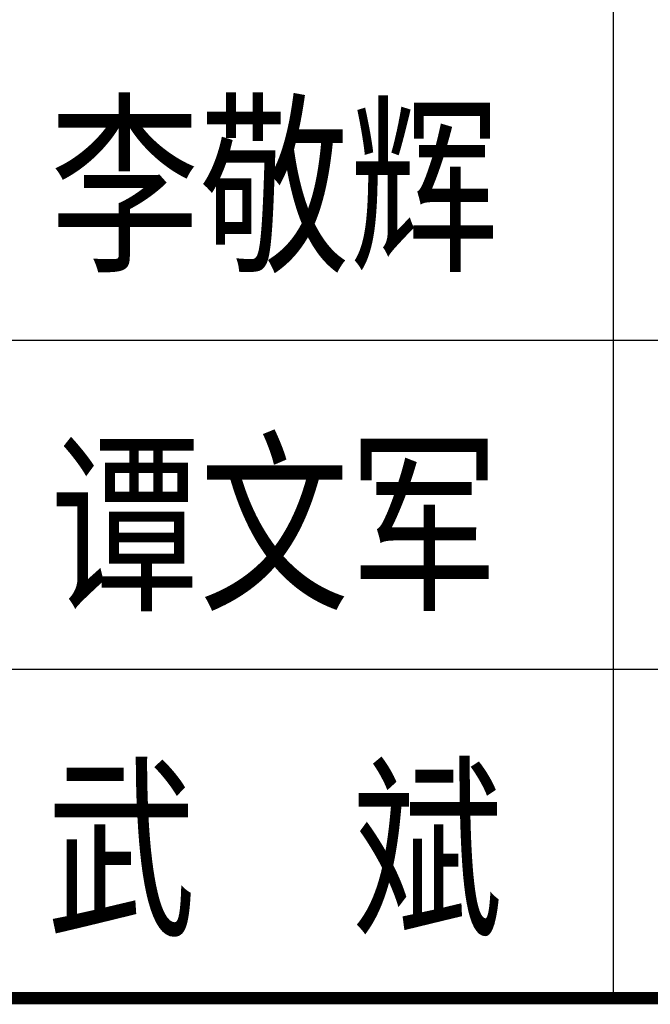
# Model space of a CAD drawing. Extents: x 499396 to 499732, y 3804753 to 3804872.
# Tile 11 of 41: x 499555.8 to 499558.86, y 3804774.35 to 3804779.13. Entities that reach past the tile are written whole.
import ezdxf
from ezdxf.enums import TextEntityAlignment as Align

# ---------------------------------------------------------------- set-up
doc = ezdxf.new("R2010")
doc.units = 0
doc.layers.get('0').update_dxf_attribs({"linetype": 'CONTINUOUS'})
doc.layers.add('PUB_TITLE', color=4, linetype='CONTINUOUS')
doc.layers.add('TK', color=7, linetype='CONTINUOUS')
doc.styles.add('TKHZ1', font='txt', dxfattribs={"width": 0.8})

# ---------------------------------------------------------------- blocks, each defined once
blk = doc.blocks.new('wrtgtg')
at = {"layer": 'PUB_TITLE'}
for p, q in [((6186.5, 4748.4), (6186.5, 9558.8)), ((2204.3, 6358.8), (7804.3, 6358.8)), ((2204.3, 5558.8), (7804.3, 5558.8)), ((2204.3, 4758.8), (7804.3, 4758.8)), ((2204.3, 4758.8), (7804.3, 4758.8))]:
    blk.add_line(p, q, dxfattribs=at)
at = {"layer": 'PUB_TITLE', "const_width": 29.7}
blk.add_lwpolyline([(2204.3, 4758.8), (7804.3, 4758.8)], dxfattribs=at)
at = {"layer": 'TK', "style": 'TKHZ1', "width": 0.8}
for s, p in [('李敬辉', (5361.9, 6741.2)), ('谭文军', (5361.9, 5920.6)), ('武  斌', (5361.9, 5128.1))]:
    blk.add_text(s, height=350, dxfattribs=at).set_placement(p, align=Align.MIDDLE)

msp = doc.modelspace()

# ---------------------------------------------------------------- block references
at = {"xscale": 0.002, "yscale": 0.002, "zscale": 0.002}
msp.add_blockref('wrtgtg', (499546.3114, 3804764.8589), dxfattribs=at)

doc.saveas('drawing.dxf')
